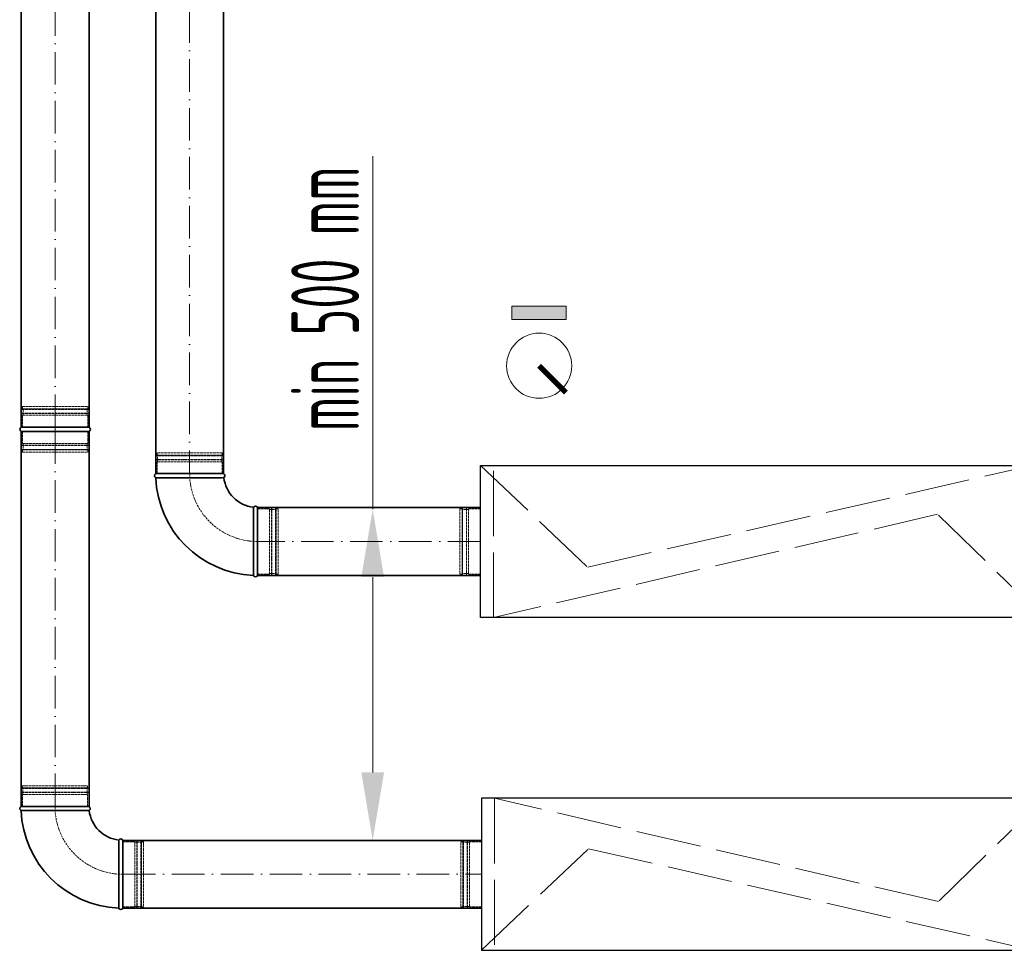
# Model space of a CAD drawing. Header units: millimetres. Extents: x 7400 to 85045, y 24168 to 123018.
# Tile 8 of 79: x 39507 to 41319, y 27131 to 28845. Entities that reach past the tile are written whole.
import ezdxf

# ---------------------------------------------------------------- set-up
doc = ezdxf.new("R2010")
doc.units = ezdxf.units.MM
doc.linetypes.add('ACAD_ISO02W100', pattern=[15, 12, -3])
doc.linetypes.add('ACAD_ISO10W100', pattern=[18, 12, -3, 0, -3])
for name, color, linetype, lineweight in [('UT_KOTY - DIMENZE', 7, 'Continuous', 5), ('VZT_01 SUP (PŘÍVOD) - OBRYS', 5, 'Continuous', 35), ('VZT_02 SUP (PŘÍVOD) - OSA', 5, 'ACAD_ISO10W100', 5), ('VZT_05 ETA (ODVOD) - OBRYS', 6, 'Continuous', 35), ('VZT_06 ETA (ODVOD) - OSA', 6, 'ACAD_ISO10W100', 5), ('VZT_21 ZAŘÍZENÍ - OBRYS', 1, 'Continuous', 30), ('VZT_22 ZAŘÍZENÍ - DETAIL', 8, 'Continuous', 5), ('VZT_KOTY - DIMENZE', 7, 'Continuous', 5), ('VZT_POPIS - OBECNE', 7, 'Continuous', 5)]:
    doc.layers.add(name, color=color, linetype=linetype, lineweight=lineweight)
doc.layers.add('VZT_03 SUP (PŘÍVOD) - NETISK', color=8, linetype='ACAD_ISO02W100', lineweight=5, plot=False)
doc.layers.add('VZT_07 ETA (ODVOD) - NETISK', color=8, linetype='ACAD_ISO02W100', lineweight=5, plot=False)
doc.styles.add('ISOCP 2.5', font='isocp.shx', dxfattribs={"width": 0.6, "height": 2.5})

msp = doc.modelspace()

# ---------------------------------------------------------------- hatches: boundary and pattern name
at = {"layer": 'VZT_POPIS - OBECNE'}
h = msp.add_hatch(color=256, dxfattribs=at)
h.dxf.hatch_style = 1
h.paths.add_polyline_path([(40512.8, 28318), (40412.8, 28318), (40412.8, 28293), (40512.8, 28293)])

# ---------------------------------------------------------------- linework, layer by layer
at = {"layer": 'UT_KOTY - DIMENZE'}
for p, q in [((40156.4, 27943.7), (40156.4, 28593.9)), ((40156.4, 27458.9), (40156.4, 27818.7))]:
    msp.add_line(p, q, dxfattribs=at)
for points in [[(40135.5, 27818.7), (40177.2, 27818.7), (40156.4, 27943.7)], [(40135.5, 27458.9), (40177.2, 27458.9), (40156.4, 27333.9)]]:
    msp.add_solid(points, dxfattribs=at)
at = {"layer": 'VZT_01 SUP (PŘÍVOD) - OBRYS'}
for p, q in [((39881.9, 28009.3), (39756.9, 28009.3)), ((39944.4, 27821.8), (39944.4, 27946.8))]:
    msp.add_line(p, q, dxfattribs=at)
for points in [[(39756.9, 28009.3), (39756.9, 30935.1)], [(39881.9, 28009.3), (39881.9, 30935.1)], [(39944.4, 27946.8), (40354.8, 27946.8)], [(39944.4, 27821.8), (40354.8, 27821.8)]]:
    msp.add_lwpolyline(points, dxfattribs=at)
for centre, radius, start, end in [((39758.6, 28005.5), 4.17, 113.4678, 248.8928), ((39880.3, 28005.5), 4.17, 300.2981, 66.5322), ((39944.4, 28009.3), 187.5, 182.3607, 267.6393), ((39944.4, 28009.3), 62.5, 186.8302, 263.1698), ((39940.6, 27945.1), 4.17, 23.4678, 149.7019), ((39940.6, 27823.5), 4.17, 201.1072, 336.5322)]:
    msp.add_arc(centre, radius, start, end, dxfattribs=at)
for points, knots in [([(39882.4, 28001.9), (39882.4, 28001.9), (39880.8, 28001.9), (39874.7, 28001.8), (39870.2, 28001.8), (39858.8, 28001.7), (39852, 28001.7), (39837, 28001.7), (39828.9, 28001.7), (39812.5, 28001.6), (39804.4, 28001.6), (39789.2, 28001.6), (39782.3, 28001.6), (39770.5, 28001.6), (39765.8, 28001.6), (39759.2, 28001.6), (39757.3, 28001.6), (39757.1, 28001.6), (39757.1, 28001.6), (39757.1, 28001.6)], [0, 0, 0, 0, 24.235852, 24.235852, 48.531845, 48.531845, 73.024415, 73.024415, 97.570898, 97.570898, 122.078339, 122.078339, 146.53579, 146.53579, 170.957495, 170.957495, 195.359468, 195.359468, 197.168246, 197.168246, 197.168246, 197.168246]), ([(39937, 27947.2), (39937, 27947.2), (39937, 27947.2), (39937, 27946.9), (39937, 27946.5), (39937, 27945.5), (39937, 27944.7), (39936.9, 27941.6), (39936.9, 27938.4), (39936.9, 27929.5), (39936.9, 27923.3), (39936.8, 27909.2), (39936.8, 27901.4), (39936.8, 27885.2), (39936.8, 27876.9), (39936.7, 27861.1), (39936.7, 27853.6), (39936.7, 27840.4), (39936.7, 27834.9), (39936.7, 27827.9), (39936.7, 27825.7), (39936.7, 27822.7), (39936.7, 27822), (39936.7, 27822)], [197.067977, 197.067977, 197.067977, 197.067977, 201.792196, 201.792196, 209.190204, 209.190204, 218.040239, 218.040239, 237.760854, 237.760854, 262.206108, 262.206108, 286.831239, 286.831239, 311.323072, 311.323072, 335.946087, 335.946087, 360.704397, 360.704397, 377.088273, 377.088273, 394.105327, 394.105327, 394.105327, 394.105327])]:
    msp.add_open_spline(points, degree=3, knots=knots, dxfattribs=at)
at = {"layer": 'VZT_02 SUP (PŘÍVOD) - OSA', "ltscale": 5}
for points in [[(39819.4, 30935.1), (39819.4, 28009.3)], [(40354.8, 27884.3), (39944.4, 27884.3)]]:
    msp.add_lwpolyline(points, dxfattribs=at)
at = {"layer": 'VZT_02 SUP (PŘÍVOD) - OSA', "ltscale": 0.3}
msp.add_lwpolyline([(39819.4, 28009.3), (39819.4, 28009.3, 0.414214), (39944.4, 27884.3), (39944.4, 27884.3)], format="xyb", dxfattribs=at)
at = {"layer": 'VZT_03 SUP (PŘÍVOD) - NETISK', "ltscale": 0.4}
for p, q in [((39880.4, 28042.8), (39758.4, 28042.8)), ((39758.4, 28042.3), (39758.4, 28042.8)), ((39880.4, 28042.3), (39758.4, 28042.3)), ((39879.4, 28047.3), (39759.4, 28047.3)), ((39759.4, 28043.3), (39759.4, 28047.3)), ((39879.4, 28043.3), (39759.4, 28043.3)), ((39760.4, 28042.8), (39760.4, 28043.3)), ((39760.4, 28035.3), (39760.4, 28042.3)), ((39878.4, 28042.8), (39878.4, 28043.3)), ((39878.4, 28035.3), (39878.4, 28042.3)), ((39879.4, 28043.3), (39879.4, 28047.3)), ((39880.4, 28042.3), (39880.4, 28042.8)), ((39880.4, 28035.3), (39758.4, 28035.3)), ((39758.4, 28034.8), (39758.4, 28035.3)), ((39880.4, 28034.8), (39758.4, 28034.8)), ((39879.4, 28031.3), (39759.4, 28031.3)), ((39759.4, 28009.3), (39759.4, 28031.3)), ((39760.4, 28031.3), (39760.4, 28034.8)), ((39878.4, 28031.3), (39878.4, 28034.8)), ((39879.4, 28009.3), (39879.4, 28031.3)), ((39880.4, 28034.8), (39880.4, 28035.3)), ((39944.4, 27944.3), (39966.4, 27944.3)), ((39966.4, 27824.3), (39966.4, 27944.3)), ((39966.4, 27943.3), (39969.9, 27943.3)), ((39969.9, 27823.3), (39969.9, 27945.3)), ((39969.9, 27945.3), (39970.4, 27945.3)), ((39970.4, 27823.3), (39970.4, 27945.3)), ((39970.4, 27943.3), (39977.4, 27943.3)), ((39977.4, 27823.3), (39977.4, 27945.3)), ((39977.4, 27945.3), (39977.9, 27945.3)), ((39977.9, 27823.3), (39977.9, 27945.3)), ((39977.9, 27943.3), (39978.4, 27943.3)), ((39978.4, 27824.3), (39978.4, 27944.3)), ((39978.4, 27944.3), (39982.4, 27944.3)), ((39982.4, 27824.3), (39982.4, 27944.3)), ((39944.4, 27824.3), (39966.4, 27824.3)), ((39966.4, 27825.3), (39969.9, 27825.3)), ((39969.9, 27823.3), (39970.4, 27823.3)), ((39970.4, 27825.3), (39977.4, 27825.3)), ((39977.4, 27823.3), (39977.9, 27823.3)), ((39977.9, 27825.3), (39978.4, 27825.3)), ((39978.4, 27824.3), (39982.4, 27824.3))]:
    msp.add_line(p, q, dxfattribs=at)
at = {"layer": 'VZT_05 ETA (ODVOD) - OBRYS'}
for p, q in [((39510.8, 28095), (39632.8, 28095)), ((39510.8, 28086.7), (39632.8, 28086.7)), ((39509, 27396.4), (39634, 27396.4)), ((39696.5, 27333.9), (39696.5, 27208.9))]:
    msp.add_line(p, q, dxfattribs=at)
for points in [[(39509.3, 31095), (39509.3, 28095)], [(39634.3, 31095), (39634.3, 28095)], [(39509.3, 28086.7), (39509.3, 27396.8)], [(39634.3, 28086.7), (39634.3, 27396.8)], [(40356.4, 27333.9), (39696.5, 27333.9)], [(40356.4, 27208.9), (39696.5, 27208.9)]]:
    msp.add_lwpolyline(points, dxfattribs=at)
for centre, radius, start, end in [((39511, 28090.9), 4.17, 92.2285, 267.7715), ((39632.6, 28090.9), 4.17, 272.2285, 87.7715), ((39510.7, 27392.6), 4.17, 113.4678, 248.8928), ((39696.5, 27396.4), 187.5, 182.3607, 267.6393), ((39632.4, 27392.6), 4.17, 300.2981, 66.5322), ((39696.5, 27396.4), 62.5, 186.8302, 263.1698), ((39692.7, 27332.3), 4.17, 23.4678, 149.7019), ((39692.7, 27210.6), 4.17, 201.1072, 336.5322)]:
    msp.add_arc(centre, radius, start, end, dxfattribs=at)
for points, knots in [([(39634.5, 27389), (39634.5, 27389), (39634.4, 27389), (39634.1, 27389), (39633.8, 27389), (39632.7, 27389), (39632, 27389), (39628.8, 27389), (39625.7, 27388.9), (39616.7, 27388.9), (39610.6, 27388.9), (39596.5, 27388.8), (39588.6, 27388.8), (39572.4, 27388.8), (39564.2, 27388.8), (39548.3, 27388.7), (39540.8, 27388.7), (39527.7, 27388.7), (39522.1, 27388.7), (39515.1, 27388.7), (39513, 27388.7), (39510, 27388.7), (39509.2, 27388.7), (39509.2, 27388.7)], [197.067977, 197.067977, 197.067977, 197.067977, 201.792196, 201.792196, 209.190204, 209.190204, 218.040239, 218.040239, 237.760854, 237.760854, 262.206108, 262.206108, 286.831239, 286.831239, 311.323072, 311.323072, 335.946087, 335.946087, 360.704397, 360.704397, 377.088273, 377.088273, 394.105327, 394.105327, 394.105327, 394.105327]), ([(39689.1, 27334.4), (39689.1, 27334.4), (39689.1, 27332.8), (39689.1, 27326.7), (39689, 27322.2), (39689, 27310.8), (39689, 27304), (39688.9, 27289), (39688.9, 27280.9), (39688.9, 27264.5), (39688.9, 27256.4), (39688.8, 27241.2), (39688.8, 27234.3), (39688.8, 27222.5), (39688.8, 27217.8), (39688.8, 27211.2), (39688.8, 27209.3), (39688.8, 27209.1), (39688.8, 27209.1), (39688.8, 27209.1)], [0, 0, 0, 0, 24.235852, 24.235852, 48.531845, 48.531845, 73.024415, 73.024415, 97.570898, 97.570898, 122.078339, 122.078339, 146.53579, 146.53579, 170.957495, 170.957495, 195.359468, 195.359468, 197.168246, 197.168246, 197.168246, 197.168246])]:
    msp.add_open_spline(points, degree=3, knots=knots, dxfattribs=at)
at = {"layer": 'VZT_06 ETA (ODVOD) - OSA', "ltscale": 5}
for points in [[(39571.8, 28095), (39571.8, 31095)], [(39571.8, 27396.8), (39571.8, 28086.7)], [(39696.5, 27271.4), (40356.4, 27271.4)]]:
    msp.add_lwpolyline(points, dxfattribs=at)
at = {"layer": 'VZT_06 ETA (ODVOD) - OSA'}
msp.add_lwpolyline([(39571.8, 28095), (39571.8, 28086.7)], dxfattribs=at)
at = {"layer": 'VZT_06 ETA (ODVOD) - OSA', "ltscale": 0.3}
msp.add_lwpolyline([(39696.5, 27271.4), (39696.5, 27271.4, -0.414214), (39571.5, 27396.4), (39571.5, 27396.4)], format="xyb", dxfattribs=at)
at = {"layer": 'VZT_07 ETA (ODVOD) - NETISK', "ltscale": 0.4}
for p, q in [((39511.8, 28132.7), (39631.8, 28132.7)), ((39511.8, 28132.7), (39511.8, 28128.7)), ((39631.8, 28132.7), (39631.8, 28128.7)), ((39510.8, 28128.2), (39632.8, 28128.2)), ((39510.8, 28128.2), (39510.8, 28127.7)), ((39510.8, 28127.7), (39632.8, 28127.7)), ((39510.8, 28120.7), (39632.8, 28120.7)), ((39510.8, 28120.7), (39510.8, 28120.2)), ((39510.8, 28120.2), (39632.8, 28120.2)), ((39511.8, 28128.7), (39631.8, 28128.7)), ((39511.8, 28116.7), (39631.8, 28116.7)), ((39511.8, 28116.7), (39511.8, 28095)), ((39512.8, 28128.7), (39512.8, 28128.2)), ((39512.8, 28127.7), (39512.8, 28120.7)), ((39512.8, 28120.2), (39512.8, 28116.7)), ((39630.8, 28128.7), (39630.8, 28128.2)), ((39630.8, 28127.7), (39630.8, 28120.7)), ((39630.8, 28120.2), (39630.8, 28116.7)), ((39631.8, 28116.7), (39631.8, 28095)), ((39632.8, 28128.2), (39632.8, 28127.7)), ((39632.8, 28120.7), (39632.8, 28120.2)), ((39511.8, 28086.7), (39511.8, 28065)), ((39631.8, 28086.7), (39631.8, 28065)), ((39510.8, 28061.5), (39632.8, 28061.5)), ((39510.8, 28061.5), (39510.8, 28061)), ((39510.8, 28061), (39632.8, 28061)), ((39511.8, 28065), (39631.8, 28065)), ((39512.8, 28065), (39512.8, 28061.5)), ((39512.8, 28061), (39512.8, 28054)), ((39630.8, 28065), (39630.8, 28061.5)), ((39630.8, 28061), (39630.8, 28054)), ((39632.8, 28061.5), (39632.8, 28061)), ((39510.8, 28054), (39632.8, 28054)), ((39510.8, 28054), (39510.8, 28053.5)), ((39510.8, 28053.5), (39632.8, 28053.5)), ((39511.8, 28053), (39631.8, 28053)), ((39511.8, 28053), (39511.8, 28049)), ((39511.8, 28049), (39631.8, 28049)), ((39512.8, 28053.5), (39512.8, 28053)), ((39630.8, 28053.5), (39630.8, 28053)), ((39631.8, 28053), (39631.8, 28049)), ((39632.8, 28054), (39632.8, 28053.5)), ((40316.8, 27944.3), (40316.8, 27824.3)), ((40320.8, 27944.3), (40316.8, 27944.3)), ((40320.8, 27944.3), (40320.8, 27824.3)), ((40321.3, 27943.3), (40320.8, 27943.3)), ((40321.3, 27945.3), (40321.3, 27823.3)), ((40321.8, 27945.3), (40321.3, 27945.3)), ((40321.8, 27945.3), (40321.8, 27823.3)), ((40328.8, 27943.3), (40321.8, 27943.3)), ((40328.8, 27945.3), (40328.8, 27823.3)), ((40329.3, 27945.3), (40328.8, 27945.3)), ((40329.3, 27945.3), (40329.3, 27823.3)), ((40332.8, 27943.3), (40329.3, 27943.3)), ((40332.8, 27944.3), (40332.8, 27824.3)), ((40354.8, 27944.3), (40332.8, 27944.3)), ((40320.8, 27824.3), (40316.8, 27824.3)), ((40321.3, 27825.3), (40320.8, 27825.3)), ((40321.8, 27823.3), (40321.3, 27823.3)), ((40328.8, 27825.3), (40321.8, 27825.3)), ((40329.3, 27823.3), (40328.8, 27823.3)), ((40332.8, 27825.3), (40329.3, 27825.3)), ((40354.8, 27824.3), (40332.8, 27824.3)), ((39510.5, 27429.9), (39632.5, 27429.9)), ((39510.5, 27429.4), (39510.5, 27429.9)), ((39510.5, 27429.4), (39632.5, 27429.4)), ((39511.5, 27434.4), (39631.5, 27434.4)), ((39511.5, 27430.4), (39511.5, 27434.4)), ((39511.5, 27430.4), (39631.5, 27430.4)), ((39512.5, 27429.9), (39512.5, 27430.4)), ((39512.5, 27422.4), (39512.5, 27429.4)), ((39630.5, 27429.9), (39630.5, 27430.4)), ((39630.5, 27422.4), (39630.5, 27429.4)), ((39631.5, 27430.4), (39631.5, 27434.4)), ((39632.5, 27429.4), (39632.5, 27429.9)), ((39510.5, 27422.4), (39632.5, 27422.4)), ((39510.5, 27421.9), (39510.5, 27422.4)), ((39510.5, 27421.9), (39632.5, 27421.9)), ((39511.5, 27418.4), (39631.5, 27418.4)), ((39511.5, 27396.4), (39511.5, 27418.4)), ((39512.5, 27418.4), (39512.5, 27421.9)), ((39630.5, 27418.4), (39630.5, 27421.9)), ((39631.5, 27396.4), (39631.5, 27418.4)), ((39632.5, 27421.9), (39632.5, 27422.4)), ((39696.5, 27331.4), (39718.5, 27331.4)), ((39718.5, 27331.4), (39718.5, 27211.4)), ((39718.5, 27330.4), (39722, 27330.4)), ((39722, 27332.4), (39722, 27210.4)), ((39722, 27332.4), (39722.5, 27332.4)), ((39722.5, 27332.4), (39722.5, 27210.4)), ((39722.5, 27330.4), (39729.5, 27330.4)), ((39729.5, 27332.4), (39729.5, 27210.4)), ((39729.5, 27332.4), (39730, 27332.4)), ((39730, 27332.4), (39730, 27210.4)), ((39730, 27330.4), (39730.5, 27330.4)), ((39730.5, 27331.4), (39730.5, 27211.4)), ((39730.5, 27331.4), (39734.5, 27331.4)), ((39734.5, 27331.4), (39734.5, 27211.4)), ((40318.4, 27211.4), (40318.4, 27331.4)), ((40322.4, 27331.4), (40318.4, 27331.4)), ((40322.4, 27211.4), (40322.4, 27331.4)), ((40322.9, 27330.4), (40322.4, 27330.4)), ((40322.9, 27210.4), (40322.9, 27332.4)), ((40323.4, 27332.4), (40322.9, 27332.4)), ((40323.4, 27210.4), (40323.4, 27332.4)), ((40330.4, 27330.4), (40323.4, 27330.4)), ((40330.4, 27210.4), (40330.4, 27332.4)), ((40330.9, 27332.4), (40330.4, 27332.4)), ((40330.9, 27210.4), (40330.9, 27332.4)), ((40334.4, 27330.4), (40330.9, 27330.4)), ((40334.4, 27211.4), (40334.4, 27331.4)), ((40356.4, 27331.4), (40334.4, 27331.4)), ((39696.5, 27211.4), (39718.5, 27211.4)), ((39718.5, 27212.4), (39722, 27212.4)), ((39722, 27210.4), (39722.5, 27210.4)), ((39722.5, 27212.4), (39729.5, 27212.4)), ((39729.5, 27210.4), (39730, 27210.4)), ((39730, 27212.4), (39730.5, 27212.4)), ((39730.5, 27211.4), (39734.5, 27211.4)), ((40322.4, 27211.4), (40318.4, 27211.4)), ((40322.9, 27212.4), (40322.4, 27212.4)), ((40323.4, 27210.4), (40322.9, 27210.4)), ((40330.4, 27212.4), (40323.4, 27212.4)), ((40330.9, 27210.4), (40330.4, 27210.4)), ((40334.4, 27212.4), (40330.9, 27212.4)), ((40356.4, 27211.4), (40334.4, 27211.4))]:
    msp.add_line(p, q, dxfattribs=at)
at = {"layer": 'VZT_21 ZAŘÍZENÍ - OBRYS'}
for points in [[(40354.8, 28024.3), (41854.8, 28024.3), (41854.8, 27744.3), (40354.8, 27744.3)], [(40356.4, 27131.4), (41856.4, 27131.4), (41856.4, 27411.4), (40356.4, 27411.4)]]:
    msp.add_lwpolyline(points, close=True, dxfattribs=at)
at = {"layer": 'VZT_22 ZAŘÍZENÍ - DETAIL', "linetype": 'ACAD_ISO02W100', "lineweight": 5, "ltscale": 10}
for points in [[(40354.8, 28024.3), (40552.2, 27837.1), (41370.5, 28024.3)], [(40378.7, 27744.3), (40378.7, 28024.3)], [(41391, 27744.3), (41196.3, 27934.4), (40378.7, 27744.3)], [(40380.3, 27411.4), (40380.3, 27131.4)], [(41392.6, 27411.4), (41197.9, 27221.4), (40380.3, 27411.4)], [(40356.4, 27131.4), (40553.8, 27318.6), (41372.1, 27131.4)]]:
    msp.add_lwpolyline(points, dxfattribs=at)
at = {"layer": 'VZT_KOTY - DIMENZE', "const_width": 10}
msp.add_lwpolyline([(40462.8, 28208), (40512.3, 28158.5)], dxfattribs=at)
at = {"layer": 'VZT_POPIS - OBECNE'}
msp.add_lwpolyline([(40412.8, 28318), (40412.8, 28293), (40512.8, 28293), (40512.8, 28318)], close=True, dxfattribs=at)
msp.add_circle((40462.8, 28208), 60, dxfattribs=at)

# ---------------------------------------------------------------- texts
at = {"layer": 'UT_KOTY - DIMENZE', "insert": (40068.9, 28331.3), "char_height": 125, "attachment_point": 5, "rotation": 90, "style": 'ISOCP 2.5'}
msp.add_mtext('min 500 mm', dxfattribs=at)

doc.saveas('drawing.dxf')
